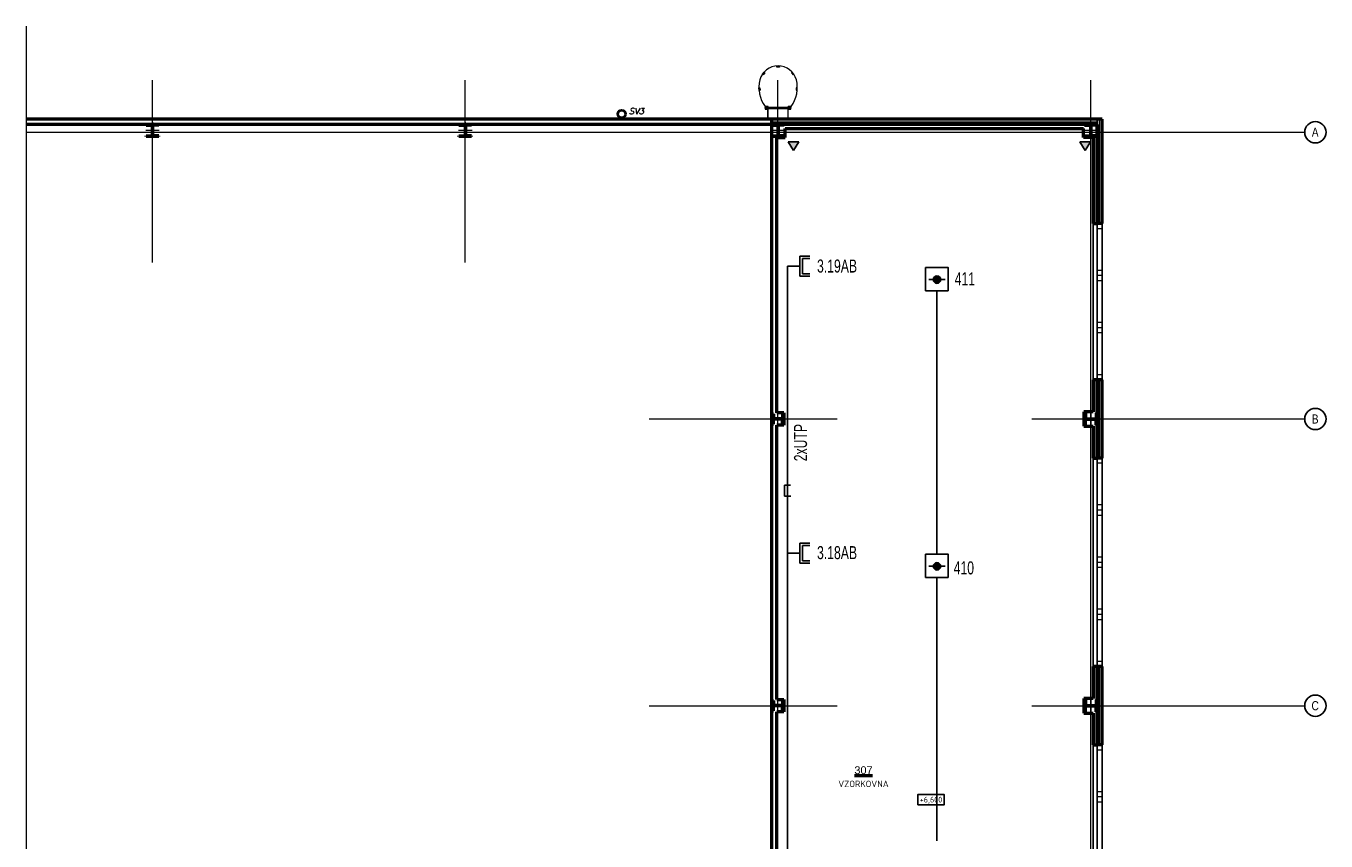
# Model space of a CAD drawing. Header units: millimetres. Extents: x -102634 to 407724, y -68883 to 155589.
# Tile 23 of 80: x 83018 to 107957, y -19378 to -3745. Entities that reach past the tile are written whole.
import ezdxf
from ezdxf.enums import TextEntityAlignment as Align
from ezdxf.lldxf.tags import DXFTag

# ---------------------------------------------------------------- set-up
doc = ezdxf.new("R2010")
doc.units = ezdxf.units.MM
doc.header["$LTSCALE"] = 20
for name, color, linetype in [('_EZS', 5, 'Continuous'), ('_SK popis', 3, 'Continuous'), ('_strukturka', 3, 'Continuous'), ('_trasy', 34, 'Continuous')]:
    doc.layers.add(name, color=color, linetype=linetype)
for name, color, linetype, lineweight in [('CKIZOLACE', 7, 'Continuous', 18), ('CKOKNA', 7, 'Continuous', 18), ('CKPOPISM', 7, 'Continuous', 50), ('CKPOPISM_POPIS', 3, 'Continuous', 25), ('CKRASTR', 7, 'DASHDOT', 18), ('CKRASTR_POPIS', 9, 'Continuous', 25), ('CKSTENY_PODROVINOU', 7, 'Continuous', 25), ('CKSTENY_REZ', 7, 'Continuous', 50), ('CKTEXTY_MALE', 8, 'Continuous', 18), ('CSPROFILY_OSY', 9, 'DASHDOT', 18), ('CSPROFILY_REZY', 7, 'Continuous', 50), ('požární žebřík', 7, 'Continuous', 15), ('ZTI-DEŠŤOVÁ-KANALIZACE', 7, 'KANALIZACE', 40)]:
    doc.layers.add(name, color=color, linetype=linetype, lineweight=lineweight)
doc.layers.add('CKKOTY_VYS', color=8, linetype='Continuous', lineweight=25, plot=False)
doc.styles.add('Arial', font='arial.ttf', dxfattribs={"width": 0.8})
doc.styles.add('KURZIVA', font='italic__.ttf')
doc.styles.add('ROMANS', font='ic-romans.shx', dxfattribs={"width": 0.8})
doc.styles.get("Standard").update_dxf_attribs({"font": 'isocpeur.ttf'})
tags = doc.linetypes.add('DASHDOT', pattern=[25.4, 12.7, -6.35, 0, -6.35]).pattern_tags.tags
tags[10:11] = [DXFTag(74, 4), DXFTag(75, 0), DXFTag(340, '0'), DXFTag(46, 0.0), DXFTag(50, 0.0), DXFTag(44, 0.0), DXFTag(45, 0.0)]
tags[8:9] = [DXFTag(74, 4), DXFTag(75, 0), DXFTag(340, '0'), DXFTag(46, 0.0), DXFTag(50, 0.0), DXFTag(44, 0.0), DXFTag(45, 0.0)]
tags[6:7] = [DXFTag(74, 4), DXFTag(75, 0), DXFTag(340, '0'), DXFTag(46, 0.0), DXFTag(50, 0.0), DXFTag(44, 0.0), DXFTag(45, 0.0)]
tags[4:5] = [DXFTag(74, 4), DXFTag(75, 0), DXFTag(340, '0'), DXFTag(46, 0.0), DXFTag(50, 0.0), DXFTag(44, 0.0), DXFTag(45, 0.0)]
doc.linetypes.add('IZOLACE_POLYSTYREN_PENOVY', pattern='A,0.001,[228,CADKON.SHX,S=0.1,R=0,X=0,Y=0],-2', length=2.001)
doc.linetypes.add('KANALIZACE', pattern='A,30,-3.5,["C",Standard,S=2.54,R=0,X=-3.81,Y=-1.27],-0.001', length=33.501)
tags = doc.linetypes.add('PRERUSENI', pattern='A,60,[100,CADKON.SHX,S=2.5,R=0,X=0,Y=0],-10', length=70).pattern_tags.tags
tags[12:13] = [DXFTag(74, 4), DXFTag(75, 0), DXFTag(340, '0'), DXFTag(46, 0.0), DXFTag(50, 0.0), DXFTag(44, 0.0), DXFTag(45, 0.0)]

# ---------------------------------------------------------------- blocks, each defined once
blk = doc.blocks.new('SK2_stěna')
for p, q in [((241, 0), (0, 0)), ((429, 192), (241, 192)), ((241, 192), (241, -192)), ((429, 149), (288, 149)), ((288, 149), (288, -147)), ((241, -192), (429, -192)), ((288, -147), (429, -147))]:
    blk.add_line(p, q)
blk = doc.blocks.new('OK')
h = blk.add_hatch(color=256)
edge = h.paths.add_edge_path()
edge.add_arc((0, 0), 71.5, 0, 360)
blk.add_line((-158, 2), (154, 2))
blk.add_lwpolyline([(217, -213), (217, 231), (-220, 231), (-220, -213)], close=True)
blk.add_circle((0, 0), 71.5)
blk = doc.blocks.new('CK_S_EXT_HEAHEA240')
at = {"transparency": 33554687}
for p, q in [((-120, 115), (120, 115)), ((-120, 115), (-120, 103)), ((-120, 103), (-24.75, 103)), ((-3.75, -82), (-3.75, 82)), ((3.75, -82), (3.75, 82)), ((120, 103), (24.75, 103)), ((120, 115), (120, 103)), ((-120, -115), (-120, -103)), ((-120, -103), (-24.75, -103)), ((-120, -115), (120, -115)), ((120, -103), (24.75, -103)), ((120, -115), (120, -103))]:
    blk.add_line(p, q, dxfattribs=at)
for centre, start, end in [((-24.75, 82), 0, 90), ((24.75, 82), 90, 180), ((-24.75, -82), 270, 0), ((24.75, -82), 180, 270)]:
    blk.add_arc(centre, 21, start, end, dxfattribs=at)
blk = doc.blocks.new('CK_S_EXT_HEAHEA200')
at = {"transparency": 33554687}
for p, q in [((-100, 95), (100, 95)), ((-100, 95), (-100, 85)), ((-100, 85), (-21.25, 85)), ((-3.25, -67), (-3.25, 67)), ((3.25, -67), (3.25, 67)), ((100, 85), (21.25, 85)), ((100, 95), (100, 85)), ((-100, -95), (-100, -85)), ((-100, -85), (-21.25, -85)), ((-100, -95), (100, -95)), ((100, -85), (21.25, -85)), ((100, -95), (100, -85))]:
    blk.add_line(p, q, dxfattribs=at)
for centre, start, end in [((-21.25, 67), 0, 90), ((21.25, 67), 90, 180), ((-21.25, -67), 270, 0), ((21.25, -67), 180, 270)]:
    blk.add_arc(centre, 18, start, end, dxfattribs=at)
blk = doc.blocks.new('CKBL2010716102415', base_point=(100360, -19048))
blk = doc.blocks.new('*U849')
at = {"color": 0, "linetype": 'ByBlock', "lineweight": -2}
blk.add_lwpolyline([(-5, -2), (5, -2), (5, 2), (-5, 2), (-5, -2)], dxfattribs=at)
blk = doc.blocks.new('žebřík')
at = {"layer": 'požární žebřík'}
for points in [[(2525, 2046), (2494, 2009), (2478, 2022), (2510, 2059)], [(2804, 2159), (2755, 2159), (2755, 2179), (2804, 2179)], [(3034, 2046), (3066, 2009), (3081, 2022), (3050, 2059)], [(2431, 1761), (2434, 1713), (2414, 1711), (2411, 1760)], [(3128, 1761), (3125, 1713), (3145, 1711), (3148, 1760)], [(2581, 1353), (2581, 1403), (2531, 1403), (2531, 1353)], [(2976, 1355), (2581, 1355), (2581, 1387), (2976, 1387)], [(3026, 1353), (3026, 1403), (2976, 1403), (2976, 1353)]]:
    blk.add_lwpolyline(points, close=True, dxfattribs=at)
for points in [[(2508, 1158), (2587, 1158), (2587, 1399)], [(2508, 1164), (2581, 1164), (2581, 1399)], [(2531, 1403), (2581, 1353)], [(2531, 1353), (2581, 1403)], [(3026, 1371), (2531, 1371)], [(2587, 1399), (2581, 1399)], [(3049, 1158), (2970, 1158), (2970, 1399)], [(2970, 1399), (2976, 1399)], [(2976, 1403), (3026, 1353)], [(2976, 1353), (3026, 1403)], [(3049, 1164), (2976, 1164), (2976, 1399)], [(2508, 1164), (2508, 1158)], [(2542, 1182), (2542, 1133)], [(3015, 1182), (3015, 1133)], [(3049, 1158), (3049, 1164)]]:
    blk.add_lwpolyline(points, dxfattribs=at)
for centre in [(2556, 1378), (3001, 1378)]:
    blk.add_circle(centre, 25, dxfattribs=at)
for centre, radius, start, end in [((2780, 1816), 364, 15.71, 164.29), ((3031, 1767), 619, 166.2737, 216.0695), ((2529, 1767), 619, 323.9305, 13.7263)]:
    blk.add_arc(centre, radius, start, end, dxfattribs=at)
blk = doc.blocks.new('žlab soklový')
at = {"layer": '_trasy'}
h = blk.add_hatch(color=256, dxfattribs=at)
edge = h.paths.add_edge_path()
edge.add_line((395, 0), (557, -103))
edge = h.paths.add_edge_path()
edge.add_line((395, 0), (557, 103))
edge = h.paths.add_edge_path()
edge.add_line((557, -103), (557, 103))
h.paths.add_polyline_path([(0, -103), (0, 103), (162, 0)])
at = {"layer": '_trasy', "linetype": 'Continuous'}
for p, q in [((162, 0), (0, 103)), ((0, -103), (0, 103)), ((162, 0), (0, -103))]:
    blk.add_line(p, q, dxfattribs=at)

msp = doc.modelspace()

# ---------------------------------------------------------------- linework, layer by layer
at = {"layer": '_EZS'}
for p, q in [((100493, -8823), (100493, -13878)), ((100493, -14323), (100493, -19378))]:
    msp.add_line(p, q, dxfattribs=at)
at = {"layer": '_strukturka'}
for p, q in [((97625, -8353), (97625, -27724)), ((97681, -12553), (97566, -12553)), ((97566, -12553), (97566, -12761)), ((97566, -12761), (97687, -12761))]:
    msp.add_line(p, q, dxfattribs=at)
at = {"layer": 'CKIZOLACE', "linetype": 'IZOLACE_POLYSTYREN_PENOVY', "ltscale": 5}
for points in [[(97324, -5583), (103564, -5583)], [(103614, -7533), (103614, -5533)], [(103614, -12033), (103614, -10533)], [(103614, -17533), (103614, -16033)]]:
    msp.add_lwpolyline(points, dxfattribs=at)
at = {"layer": 'CKOKNA'}
for p, q in [((103564, -7633), (103564, -7533)), ((103664, -7533), (103564, -7533)), ((103564, -8433), (103564, -7633)), ((103664, -7633), (103564, -7633)), ((103664, -7633), (103664, -7533)), ((103664, -8433), (103664, -7633)), ((103664, -8433), (103564, -8433)), ((103564, -8433), (103564, -8533)), ((103664, -8433), (103664, -8533)), ((103664, -8533), (103564, -8533)), ((103564, -8533), (103564, -8633)), ((103564, -9433), (103564, -8633)), ((103664, -8633), (103564, -8633)), ((103664, -8533), (103664, -8633)), ((103664, -9433), (103664, -8633)), ((103664, -9433), (103564, -9433)), ((103564, -9433), (103564, -9533)), ((103664, -9433), (103664, -9533)), ((103664, -9533), (103564, -9533)), ((103564, -9533), (103564, -9633)), ((103564, -10433), (103564, -9633)), ((103664, -9633), (103564, -9633)), ((103664, -9533), (103664, -9633)), ((103664, -10433), (103664, -9633)), ((103664, -10433), (103564, -10433)), ((103564, -10433), (103564, -10533)), ((103664, -10433), (103664, -10533)), ((103664, -10533), (103564, -10533)), ((103664, -12033), (103564, -12033)), ((103564, -12133), (103564, -12033)), ((103664, -12133), (103564, -12133)), ((103564, -12933), (103564, -12133)), ((103664, -12133), (103664, -12033)), ((103664, -12933), (103664, -12133)), ((103664, -12933), (103564, -12933)), ((103564, -12933), (103564, -13033)), ((103664, -12933), (103664, -13033)), ((103664, -13033), (103564, -13033)), ((103564, -13033), (103564, -13133)), ((103664, -13133), (103564, -13133)), ((103564, -13933), (103564, -13133)), ((103664, -13033), (103664, -13133)), ((103664, -13933), (103664, -13133)), ((103664, -13933), (103564, -13933)), ((103564, -13933), (103564, -14033)), ((103664, -13933), (103664, -14033)), ((103664, -14033), (103564, -14033)), ((103564, -14033), (103564, -14133)), ((103664, -14133), (103564, -14133)), ((103564, -14933), (103564, -14133)), ((103664, -14033), (103664, -14133)), ((103664, -14933), (103664, -14133)), ((103564, -14933), (103564, -15033)), ((103664, -14933), (103564, -14933)), ((103664, -14933), (103664, -15033)), ((103664, -15033), (103564, -15033)), ((103564, -15033), (103564, -15133)), ((103564, -15933), (103564, -15133)), ((103664, -15133), (103564, -15133)), ((103664, -15033), (103664, -15133)), ((103664, -15933), (103664, -15133)), ((103664, -15933), (103564, -15933)), ((103564, -15933), (103564, -16033)), ((103664, -15933), (103664, -16033)), ((103664, -16033), (103564, -16033)), ((103564, -17633), (103564, -17533)), ((103664, -17533), (103564, -17533)), ((103564, -18433), (103564, -17633)), ((103664, -17633), (103564, -17633)), ((103664, -17633), (103664, -17533)), ((103664, -18433), (103664, -17633)), ((103664, -18433), (103564, -18433)), ((103564, -18433), (103564, -18533)), ((103664, -18433), (103664, -18533)), ((103664, -18533), (103564, -18533)), ((103564, -18533), (103564, -18633)), ((103664, -18633), (103564, -18633)), ((103564, -19433), (103564, -18633)), ((103664, -18533), (103664, -18633)), ((103664, -19433), (103664, -18633))]:
    msp.add_line(p, q, dxfattribs=at)
at = {"layer": 'CKRASTR', "linetype": 'PRERUSENI'}
msp.add_line((83018, -3745), (83018, -29664), dxfattribs=at)
at = {"layer": 'CKRASTR'}
for p, q in [((85444, -8283), (85444, -4783)), ((91444, -8283), (91444, -4783)), ((97444, -8283), (97444, -4783)), ((103444, -40515), (103444, -4783)), ((83018, -5783), (107549, -5783)), ((97444, -12416), (97444, -10150)), ((94970, -11283), (98578, -11283)), ((102311, -11283), (107549, -11283)), ((97444, -17916), (97444, -15650)), ((94970, -16783), (98578, -16783)), ((102311, -16783), (107549, -16783))]:
    msp.add_line(p, q, dxfattribs=at)
at = {"layer": 'CKRASTR_POPIS'}
for centre in [(107753, -5783), (107753, -11283), (107753, -16783)]:
    msp.add_circle(centre, 204, dxfattribs=at)
at = {"layer": 'CKSTENY_PODROVINOU'}
for p, q in [((97324, -5533), (103564, -5533)), ((97324, -5633), (97324, -5533)), ((97324, -5633), (103564, -5633)), ((103564, -7533), (103564, -5533)), ((103564, -5533), (103664, -5533)), ((103564, -5633), (103564, -5533)), ((103489, -7533), (103489, -10533)), ((103564, -10533), (103564, -7533)), ((103564, -7533), (103664, -7533)), ((103664, -10533), (103664, -7533)), ((103564, -12033), (103564, -10533)), ((103564, -10533), (103664, -10533)), ((103489, -12033), (103489, -16033)), ((103564, -16033), (103564, -12033)), ((103564, -12033), (103664, -12033)), ((103664, -16033), (103664, -12033)), ((103564, -17533), (103564, -16033)), ((103564, -16033), (103664, -16033)), ((103489, -17533), (103489, -21533)), ((103564, -21533), (103564, -17533)), ((103564, -17533), (103664, -17533)), ((103664, -21533), (103664, -17533))]:
    msp.add_line(p, q, dxfattribs=at)
at = {"layer": 'CKSTENY_REZ'}
for p, q in [((103664, -5533), (83018, -5533)), ((103564, -5633), (83018, -5633)), ((97324, -5633), (97324, -5533)), ((97324, -27683), (97324, -5633)), ((97324, -5633), (97424, -5633)), ((97584, -5708), (103304, -5708)), ((97584, -5883), (97584, -5708)), ((103304, -5883), (103304, -5708)), ((103564, -7533), (103564, -5633)), ((103664, -7533), (103664, -5533)), ((97424, -11163), (97424, -5883)), ((97424, -5883), (97584, -5883)), ((103489, -5883), (103304, -5883)), ((103489, -5883), (103489, -7533)), ((103489, -7533), (103564, -7533)), ((103664, -7533), (103564, -7533)), ((103489, -10533), (103489, -11143)), ((103564, -10533), (103489, -10533)), ((103564, -12033), (103564, -10533)), ((103664, -10533), (103564, -10533)), ((103664, -12033), (103664, -10533)), ((97559, -11163), (97424, -11163)), ((97559, -11163), (97559, -11403)), ((103309, -11143), (103309, -11423)), ((103489, -11143), (103309, -11143)), ((97559, -11403), (97424, -11403)), ((97424, -16663), (97424, -11403)), ((103309, -11423), (103489, -11423)), ((103489, -11423), (103489, -12033)), ((103489, -12033), (103564, -12033)), ((103664, -12033), (103564, -12033)), ((103489, -16033), (103489, -16643)), ((103564, -16033), (103489, -16033)), ((103564, -17533), (103564, -16033)), ((103664, -16033), (103564, -16033)), ((103664, -17533), (103664, -16033)), ((97424, -16663), (97559, -16663)), ((97559, -16663), (97559, -16903)), ((103309, -16643), (103309, -16923)), ((103489, -16643), (103309, -16643)), ((97559, -16903), (97424, -16903)), ((97424, -22163), (97424, -16903)), ((103309, -16923), (103489, -16923)), ((103489, -16923), (103489, -17533)), ((103489, -17533), (103564, -17533)), ((103664, -17533), (103564, -17533))]:
    msp.add_line(p, q, dxfattribs=at)
at = {"layer": 'CSPROFILY_OSY'}
for p, q in [((85444, -5588), (85444, -5873)), ((91444, -5588), (91444, -5873)), ((97444, -5588), (97444, -5873)), ((103444, -5588), (103444, -5873)), ((85574, -5748), (85314, -5748)), ((91574, -5748), (91314, -5748)), ((97574, -5748), (97314, -5748)), ((103574, -5748), (103314, -5748)), ((97444, -11393), (97444, -11173)), ((103444, -11153), (103444, -11413)), ((97549, -11283), (97339, -11283)), ((103319, -11283), (103569, -11283)), ((97444, -16893), (97444, -16673)), ((103444, -16653), (103444, -16913)), ((97549, -16783), (97339, -16783)), ((103319, -16783), (103569, -16783))]:
    msp.add_line(p, q, dxfattribs=at)
at = {"layer": 'ZTI-DEŠŤOVÁ-KANALIZACE'}
msp.add_circle((94444, -5433), 75, dxfattribs=at)

# ---------------------------------------------------------------- block references
msp.add_blockref('žebřík', (94666, -6691))
at = {"layer": '_EZS'}
for p in [(100494, -8610), (100494, -14110)]:
    msp.add_blockref('OK', p, dxfattribs=at)
at = {"layer": '_strukturka', "xscale": -1, "rotation": 90}
for p in [(97741, -5969), (103337, -5969)]:
    msp.add_blockref('žlab soklový', p, dxfattribs=at)
at = {"layer": '_strukturka'}
for p in [(97625, -8353), (97625, -13860)]:
    msp.add_blockref('SK2_stěna', p, dxfattribs=at)
at = {"layer": 'CKKOTY_VYS'}
ref = msp.add_blockref('*U849', (100379, -18585), dxfattribs=dict(at, xscale=50, yscale=50, zscale=50))
ref.add_attrib('Výška', '+6,600', dxfattribs={"layer": '0', "color": 0, "linetype": 'ByBlock', "lineweight": -2, "height": 110}).set_placement((100379, -18585), align=Align.MIDDLE_CENTER)
at = {"layer": 'CKPOPISM'}
ref = msp.add_blockref('CKBL2010716102415', (99084, -18345), dxfattribs=dict(at, xscale=0.5, yscale=0.5, zscale=0.5))
ref.add_attrib('JMENO', 'VZORKOVNA', dxfattribs={"layer": 'CKPOPISM_POPIS', "height": 125}).set_placement((99084, -18345), align=Align.CENTER)
ref.add_attrib('CISLO', '%%U307', dxfattribs={"height": 150, "style": 'Arial'}).set_placement((99084, -18095), align=Align.CENTER)
at = {"layer": 'CSPROFILY_REZY'}
for name, p, rotation in [('CK_S_EXT_HEAHEA240', (85444, -5748), 180), ('CK_S_EXT_HEAHEA240', (91444, -5748), 180), ('CK_S_EXT_HEAHEA240', (97444, -5748), 180), ('CK_S_EXT_HEAHEA240', (103444, -5748), 180), ('CK_S_EXT_HEAHEA200', (97444, -11283), 90), ('CK_S_EXT_HEAHEA240', (103444, -11283), 270), ('CK_S_EXT_HEAHEA200', (97444, -16783), 90), ('CK_S_EXT_HEAHEA240', (103444, -16783), 270)]:
    msp.add_blockref(name, p, dxfattribs=dict(at, rotation=rotation))

# ---------------------------------------------------------------- texts
at = {"layer": '_EZS', "style": 'ROMANS', "width": 0.7}
for s, p in [('411', (100834, -8718)), ('410', (100814, -14264))]:
    msp.add_text(s, height=250, dxfattribs=at).set_placement(p)
at = {"layer": '_SK popis', "style": 'ROMANS', "width": 0.7}
for s, p in [('3.19AB', (98193, -8474)), ('3.18AB', (98193, -13972))]:
    msp.add_text(s, height=250, dxfattribs=at).set_placement(p)
msp.add_text('2xUTP', height=250, rotation=90, dxfattribs=at).set_placement((98001, -12094))
at = {"layer": 'CKRASTR_POPIS', "style": 'Arial', "width": 0.8}
for s, p in [('A', (107749, -5783)), ('B', (107749, -11283)), ('C', (107749, -16783))]:
    msp.add_text(s, height=175, dxfattribs=at).set_placement(p, align=Align.MIDDLE)
at = {"layer": 'CKTEXTY_MALE', "style": 'KURZIVA'}
msp.add_text('SV3', height=115, dxfattribs=at).set_placement((94584, -5435))

doc.saveas('drawing.dxf')
